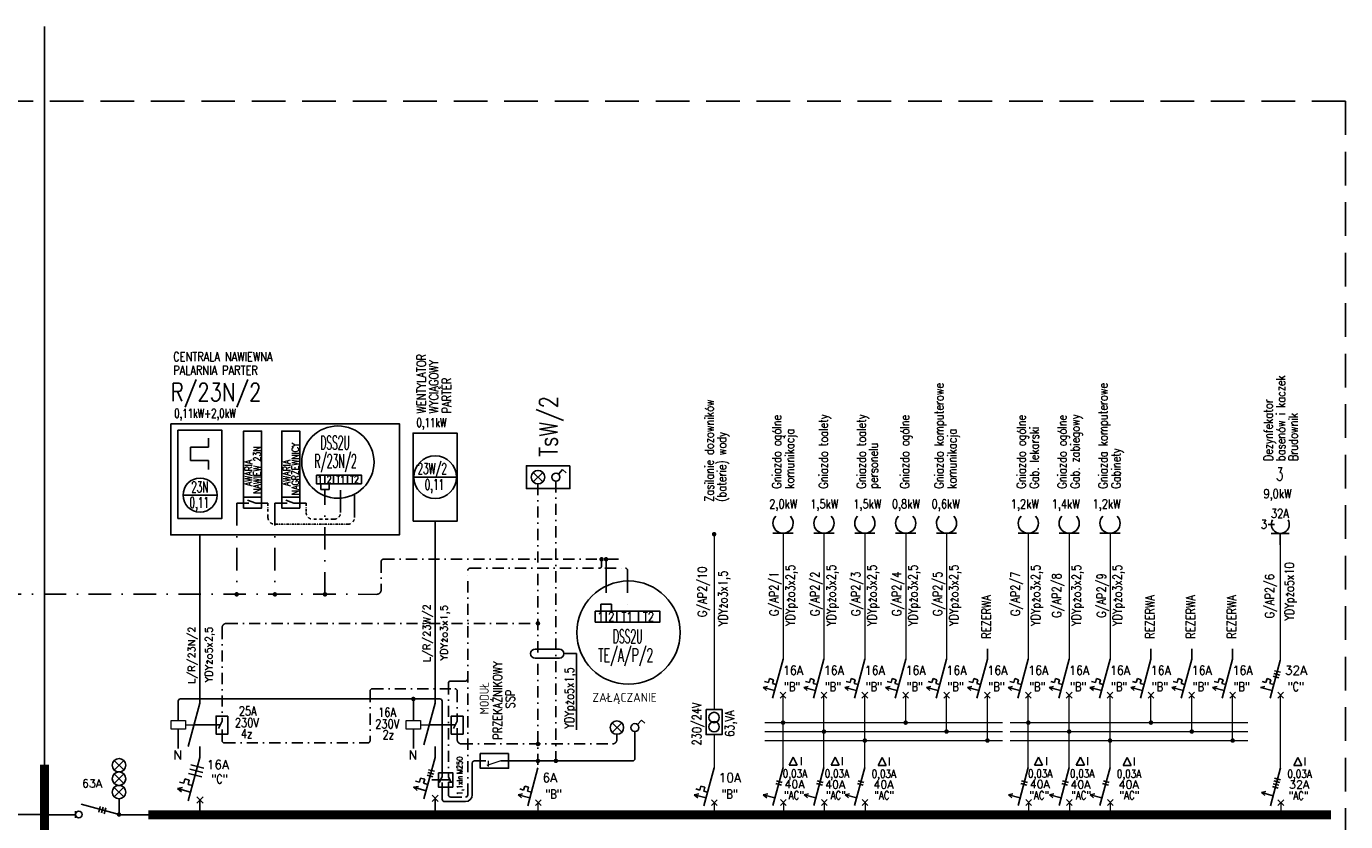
# Model space of a CAD drawing. Header units: inches. Extents: x -145354 to -97635, y 38777 to 78670.
# Tile 221 of 231: x -117766 to -114826, y 59825 to 61597. Entities that reach past the tile are written whole.
import ezdxf
from ezdxf.enums import TextEntityAlignment as Align

# ---------------------------------------------------------------- set-up
doc = ezdxf.new("R2010")
doc.units = ezdxf.units.IN
doc.header["$MEASUREMENT"] = 0
for name, pattern in [('DASHDOT2', [12.7, 6.35, -3.175, 0, -3.175]), ('DASHDOTX2', [2, 1, -0.5, 0, -0.5]), ('HIDDEN', [0.375, 0.25, -0.125])]:
    doc.linetypes.add(name, pattern=pattern)
doc.layers.add('E-35', color=6, linetype='Continuous', lineweight=25)
for name, color, linetype in [('E35', 6, 'Continuous'), ('E50', 3, 'Continuous'), ('E_OPIS_MOCE', 6, 'Continuous')]:
    doc.layers.add(name, color=color, linetype=linetype)
doc.styles.add('ROMANS', font='romans', dxfattribs={"width": 0.85})

# ---------------------------------------------------------------- blocks, each defined once
blk = doc.blocks.new('G3')
at = {"layer": 'E35'}
for p, q in [((-6.6, 22.8), (-13.4, 22.8)), ((10, 12.8), (-10, 12.8))]:
    blk.add_line(p, q, dxfattribs=at)
blk.add_arc((0, 22.8), 10, 150, 30, dxfattribs=at)
at = {"layer": 'E50'}
blk.add_line((0, 12.8), (0, 0), dxfattribs=at)

msp = doc.modelspace()

# ---------------------------------------------------------------- linework, layer by layer
at = {"layer": 'E-35', "ltscale": 25}
for p, q in [((-117110.12, 60578.27), (-117110.12, 60565.39)), ((-117110.12, 60565.39), (-117090.92, 60565.39)), ((-117090.92, 60578.27), (-117090.92, 60565.39)), ((-116486.12, 60294.06), (-116486.12, 60310.16)), ((-116486.12, 60310.16), (-116462.12, 60310.16)), ((-116462.12, 60294.06), (-116462.12, 60310.16))]:
    msp.add_line(p, q, dxfattribs=at)
at = {"layer": 'E-35', "linetype": 'DASHDOTX2', "ltscale": 0.3}
msp.add_line((-117049.86, 60487.88), (-117212.61, 60487.88), dxfattribs=at)
at = {"layer": 'E-35', "linetype": 'DASHDOTX2', "ltscale": 25}
for p, q in [((-116805.92, 60116.44), (-116805.92, 60049.13)), ((-117329.94, 60005.6), (-117329.94, 60034.04))]:
    msp.add_line(p, q, dxfattribs=at)
at = {"layer": 'E-35'}
for centre, radius in [((-117071.83, 60626.42), 80.55), ((-116424.27, 60246.47), 115.06)]:
    msp.add_circle(centre, radius, dxfattribs=at)
at = {"layer": 'E35', "linetype": 'HIDDEN', "ltscale": 300}
for q in [(-119934.75, 61430.24), (-114826.08, 58508)]:
    msp.add_line((-114826.08, 61430.24), q, dxfattribs=at)
at = {"layer": 'E35', "ltscale": 0.25}
for p, q in [((-117360.39, 60659.59), (-117360.39, 60679.59)), ((-117400.39, 60629.59), (-117400.39, 60659.59)), ((-117400.39, 60659.59), (-117360.39, 60659.59)), ((-117360.39, 60629.59), (-117400.39, 60629.59)), ((-117360.39, 60629.59), (-117360.39, 60609.59)), ((-116902.41, 60592.84), (-116807.49, 60592.84)), ((-117416.93, 60552.81), (-117341, 60552.81))]:
    msp.add_line(p, q, dxfattribs=at)
at = {"layer": 'E35'}
for p, q in [((-116636.69, 60603.27), (-116615.17, 60582.41)), ((-116636.53, 60582.24), (-116615.34, 60603.43)), ((-117270.18, 60535.13), (-117297.32, 60535.13)), ((-117254.75, 60535.13), (-117273, 60541.64)), ((-117227.61, 60535.13), (-117254.75, 60535.13)), ((-117185.04, 60535.13), (-117212.18, 60535.13)), ((-117169.62, 60535.13), (-117187.87, 60541.64)), ((-117142.48, 60535.13), (-117169.62, 60535.13)), ((-116102.19, 60467.78), (-116057.19, 60467.78)), ((-116011.11, 60467.78), (-115966.11, 60467.78)), ((-115920.03, 60467.78), (-115875.03, 60467.78)), ((-115828.95, 60467.78), (-115783.95, 60467.78)), ((-115737.87, 60467.78), (-115692.87, 60467.78)), ((-115555.71, 60467.78), (-115510.71, 60467.78)), ((-115464.63, 60467.78), (-115419.63, 60467.78)), ((-115373.55, 60467.78), (-115328.55, 60467.78)), ((-114985.87, 60155.32), (-114972.91, 60151.85)), ((-114984.21, 60161.52), (-114971.25, 60158.05)), ((-116124.41, 60124.51), (-116114.55, 60126.52)), ((-116124.41, 60124.51), (-116116.88, 60117.83)), ((-116098.33, 60117.52), (-116124.41, 60124.51)), ((-116120.91, 60137.55), (-116112.22, 60135.22)), ((-116112.22, 60135.22), (-116109.89, 60143.91)), ((-116109.89, 60143.91), (-116101.2, 60141.58)), ((-116101.2, 60141.58), (-116103.53, 60132.89)), ((-116103.53, 60132.89), (-116094.83, 60130.56)), ((-116033.33, 60124.51), (-116023.47, 60126.52)), ((-116033.33, 60124.51), (-116025.8, 60117.83)), ((-116007.25, 60117.52), (-116033.33, 60124.51)), ((-116029.83, 60137.55), (-116021.14, 60135.22)), ((-116021.14, 60135.22), (-116018.81, 60143.91)), ((-116018.81, 60143.91), (-116010.12, 60141.58)), ((-116010.12, 60141.58), (-116012.45, 60132.89)), ((-116012.45, 60132.89), (-116003.75, 60130.56)), ((-115942.25, 60124.51), (-115932.39, 60126.52)), ((-115942.25, 60124.51), (-115934.72, 60117.83)), ((-115916.17, 60117.52), (-115942.25, 60124.51)), ((-115938.75, 60137.55), (-115930.06, 60135.22)), ((-115930.06, 60135.22), (-115927.73, 60143.91)), ((-115927.73, 60143.91), (-115919.04, 60141.58)), ((-115919.04, 60141.58), (-115921.37, 60132.89)), ((-115921.37, 60132.89), (-115912.67, 60130.56)), ((-115851.17, 60124.51), (-115841.31, 60126.52)), ((-115851.17, 60124.51), (-115843.64, 60117.83)), ((-115825.09, 60117.52), (-115851.17, 60124.51)), ((-115847.67, 60137.55), (-115838.98, 60135.22)), ((-115838.98, 60135.22), (-115836.65, 60143.91)), ((-115836.65, 60143.91), (-115827.96, 60141.58)), ((-115827.96, 60141.58), (-115830.29, 60132.89)), ((-115830.29, 60132.89), (-115821.59, 60130.56)), ((-115760.09, 60124.51), (-115750.23, 60126.52)), ((-115760.09, 60124.51), (-115752.56, 60117.83)), ((-115734.01, 60117.52), (-115760.09, 60124.51)), ((-115756.59, 60137.55), (-115747.9, 60135.22)), ((-115747.9, 60135.22), (-115745.57, 60143.91)), ((-115745.57, 60143.91), (-115736.88, 60141.58)), ((-115736.88, 60141.58), (-115739.21, 60132.89)), ((-115739.21, 60132.89), (-115730.51, 60130.56)), ((-115669, 60124.51), (-115659.15, 60126.52)), ((-115669, 60124.51), (-115661.48, 60117.83)), ((-115642.92, 60117.52), (-115669, 60124.51)), ((-115665.51, 60137.55), (-115656.82, 60135.22)), ((-115656.82, 60135.22), (-115654.49, 60143.91)), ((-115654.49, 60143.91), (-115645.79, 60141.58)), ((-115645.79, 60141.58), (-115648.12, 60132.89)), ((-115648.12, 60132.89), (-115639.43, 60130.56)), ((-115577.92, 60124.51), (-115568.07, 60126.52)), ((-115577.92, 60124.51), (-115570.4, 60117.83)), ((-115551.84, 60117.52), (-115577.92, 60124.51)), ((-115574.43, 60137.55), (-115565.74, 60135.22)), ((-115565.74, 60135.22), (-115563.41, 60143.91)), ((-115563.41, 60143.91), (-115554.71, 60141.58)), ((-115554.71, 60141.58), (-115557.04, 60132.89)), ((-115557.04, 60132.89), (-115548.35, 60130.56)), ((-115486.84, 60124.51), (-115476.99, 60126.52)), ((-115486.84, 60124.51), (-115479.31, 60117.83)), ((-115460.76, 60117.52), (-115486.84, 60124.51)), ((-115483.35, 60137.55), (-115474.66, 60135.22)), ((-115474.66, 60135.22), (-115472.33, 60143.91)), ((-115472.33, 60143.91), (-115463.63, 60141.58)), ((-115463.63, 60141.58), (-115465.96, 60132.89)), ((-115465.96, 60132.89), (-115457.27, 60130.56)), ((-115395.76, 60124.51), (-115385.9, 60126.52)), ((-115395.76, 60124.51), (-115388.23, 60117.83)), ((-115369.68, 60117.52), (-115395.76, 60124.51)), ((-115392.27, 60137.55), (-115383.58, 60135.22)), ((-115383.58, 60135.22), (-115381.25, 60143.91)), ((-115381.25, 60143.91), (-115372.55, 60141.58)), ((-115372.55, 60141.58), (-115374.88, 60132.89)), ((-115374.88, 60132.89), (-115366.19, 60130.56)), ((-115304.68, 60124.51), (-115294.82, 60126.52)), ((-115304.68, 60124.51), (-115297.15, 60117.83)), ((-115278.6, 60117.52), (-115304.68, 60124.51)), ((-115301.19, 60137.55), (-115292.49, 60135.22)), ((-115292.49, 60135.22), (-115290.17, 60143.91)), ((-115290.17, 60143.91), (-115281.47, 60141.58)), ((-115281.47, 60141.58), (-115283.8, 60132.89)), ((-115283.8, 60132.89), (-115275.11, 60130.56)), ((-115213.6, 60124.51), (-115203.74, 60126.52)), ((-115213.6, 60124.51), (-115206.07, 60117.83)), ((-115187.52, 60117.52), (-115213.6, 60124.51)), ((-115210.11, 60137.55), (-115201.41, 60135.22)), ((-115201.41, 60135.22), (-115199.08, 60143.91)), ((-115199.08, 60143.91), (-115190.39, 60141.58)), ((-115190.39, 60141.58), (-115192.72, 60132.89)), ((-115192.72, 60132.89), (-115184.03, 60130.56)), ((-115122.52, 60124.51), (-115112.66, 60126.52)), ((-115122.52, 60124.51), (-115114.99, 60117.83)), ((-115096.44, 60117.52), (-115122.52, 60124.51)), ((-115119.03, 60137.55), (-115110.33, 60135.22)), ((-115110.33, 60135.22), (-115108, 60143.91)), ((-115108, 60143.91), (-115099.31, 60141.58)), ((-115099.31, 60141.58), (-115101.64, 60132.89)), ((-115101.64, 60132.89), (-115092.95, 60130.56)), ((-115015.78, 60124.49), (-115005.92, 60126.51)), ((-114989.7, 60117.5), (-115015.78, 60124.49)), ((-115012.28, 60137.53), (-115003.59, 60135.2)), ((-115003.59, 60135.2), (-115001.26, 60143.89)), ((-115001.26, 60143.89), (-114992.57, 60141.56)), ((-114992.57, 60141.56), (-114994.9, 60132.87)), ((-114994.9, 60132.87), (-114986.2, 60130.54)), ((-114987.53, 60149.13), (-114974.57, 60145.65)), ((-116086.06, 60113.44), (-116073.33, 60100.72)), ((-116086.06, 60100.72), (-116073.33, 60113.44)), ((-115994.98, 60113.44), (-115982.25, 60100.72)), ((-115994.98, 60100.72), (-115982.25, 60113.44)), ((-115903.9, 60113.44), (-115891.17, 60100.72)), ((-115903.9, 60100.72), (-115891.17, 60113.44)), ((-115812.82, 60113.44), (-115800.09, 60100.72)), ((-115812.82, 60100.72), (-115800.09, 60113.44)), ((-115721.73, 60113.44), (-115709.01, 60100.72)), ((-115721.73, 60100.72), (-115709.01, 60113.44)), ((-115630.65, 60113.44), (-115617.93, 60100.72)), ((-115630.65, 60100.72), (-115617.93, 60113.44)), ((-115539.57, 60113.44), (-115526.85, 60100.72)), ((-115539.57, 60100.72), (-115526.85, 60113.44)), ((-115448.49, 60113.44), (-115435.76, 60100.72)), ((-115448.49, 60100.72), (-115435.76, 60113.44)), ((-115357.41, 60113.44), (-115344.68, 60100.72)), ((-115357.41, 60100.72), (-115344.68, 60113.44)), ((-115266.33, 60113.44), (-115253.6, 60100.72)), ((-115266.33, 60100.72), (-115253.6, 60113.44)), ((-115175.25, 60113.44), (-115162.52, 60100.72)), ((-115175.25, 60100.72), (-115162.52, 60113.44)), ((-115084.17, 60113.44), (-115071.44, 60100.72)), ((-115084.17, 60100.72), (-115071.44, 60113.44)), ((-114977.43, 60113.42), (-114964.7, 60100.7)), ((-114977.43, 60100.7), (-114964.7, 60113.42)), ((-117392.17, 60041.02), (-117333.88, 60041.02)), ((-116868.15, 60041.02), (-116809.87, 60041.02)), ((-116460.72, 60045.3), (-116439.2, 60024.44)), ((-116460.56, 60024.27), (-116439.37, 60045.46)), ((-117570.32, 59961.32), (-117548.8, 59940.46)), ((-117570.16, 59940.29), (-117548.96, 59961.48)), ((-117370.17, 59944.34), (-117399.15, 59952.11)), ((-116057.21, 59968.86), (-116066.21, 59950.86)), ((-116066.21, 59950.86), (-116048.21, 59950.86)), ((-116048.21, 59950.86), (-116057.21, 59968.86)), ((-115963.68, 59968.86), (-115972.68, 59950.86)), ((-115972.68, 59950.86), (-115954.68, 59950.86)), ((-115954.68, 59950.86), (-115963.68, 59968.86)), ((-115859.09, 59968.46), (-115868.09, 59950.46)), ((-115868.09, 59950.46), (-115850.09, 59950.46)), ((-115850.09, 59950.46), (-115859.09, 59968.46)), ((-115510.72, 59968.86), (-115519.72, 59950.86)), ((-115519.72, 59950.86), (-115501.72, 59950.86)), ((-115501.72, 59950.86), (-115510.72, 59968.86)), ((-115417.2, 59968.86), (-115426.2, 59950.86)), ((-115426.2, 59950.86), (-115408.2, 59950.86)), ((-115408.2, 59950.86), (-115417.2, 59968.86)), ((-115312.61, 59968.46), (-115321.61, 59950.46)), ((-115321.61, 59950.46), (-115303.61, 59950.46)), ((-115303.61, 59950.46), (-115312.61, 59968.46)), ((-114932.62, 59968.16), (-114941.62, 59950.16)), ((-114941.62, 59950.16), (-114923.62, 59950.16)), ((-114923.62, 59950.16), (-114932.62, 59968.16)), ((-117570.32, 59931.45), (-117548.8, 59910.59)), ((-117570.16, 59910.42), (-117548.96, 59931.62)), ((-117415.37, 59910.87), (-117412.78, 59920.53)), ((-117412.78, 59920.53), (-117403.12, 59917.94)), ((-117412.78, 59920.53), (-117403.12, 59917.94)), ((-117403.12, 59917.94), (-117405.71, 59908.28)), ((-117375.34, 59925.02), (-117404.32, 59932.79)), ((-117372.76, 59934.68), (-117401.73, 59942.45)), ((-116899.18, 59915.66), (-116889.91, 59913.18)), ((-116889.91, 59913.18), (-116887.42, 59922.45)), ((-116887.42, 59922.45), (-116878.15, 59919.97)), ((-116887.42, 59922.45), (-116878.15, 59919.97)), ((-116878.15, 59919.97), (-116880.64, 59910.69)), ((-116872.86, 59928.56), (-116859.89, 59925.09)), ((-116871.2, 59934.76), (-116858.23, 59931.28)), ((-116869.54, 59940.95), (-116856.57, 59937.48)), ((-116862.55, 59918.68), (-116822.22, 59918.68)), ((-116094.51, 59916.21), (-116081.54, 59912.74)), ((-116003.42, 59916.21), (-115990.46, 59912.74)), ((-115912.34, 59916.21), (-115899.38, 59912.74)), ((-115548.02, 59916.21), (-115535.06, 59912.74)), ((-115456.94, 59916.21), (-115443.98, 59912.74)), ((-115365.86, 59916.21), (-115352.9, 59912.74)), ((-114985.87, 59915.9), (-114972.91, 59912.43)), ((-114984.21, 59922.1), (-114971.25, 59918.63)), ((-117570.32, 59901.58), (-117548.8, 59880.72)), ((-117570.16, 59880.55), (-117548.96, 59901.75)), ((-117428.91, 59898.97), (-117417.96, 59901.21)), ((-117428.91, 59898.97), (-117420.55, 59891.55)), ((-117399.94, 59891.21), (-117428.91, 59898.97)), ((-117425.03, 59913.46), (-117415.37, 59910.87)), ((-117405.71, 59908.28), (-117396.05, 59905.7)), ((-116902.91, 59901.75), (-116892.39, 59903.9)), ((-116875.09, 59894.3), (-116902.91, 59901.75)), ((-116902.91, 59901.75), (-116894.88, 59894.63)), ((-116880.64, 59910.69), (-116871.36, 59908.21)), ((-116670.01, 59885.07), (-116660.15, 59887.09)), ((-116666.52, 59898.11), (-116657.82, 59895.78)), ((-116657.82, 59895.78), (-116655.49, 59904.47)), ((-116655.49, 59904.47), (-116646.8, 59902.14)), ((-116646.8, 59902.14), (-116649.13, 59893.45)), ((-116649.13, 59893.45), (-116640.44, 59891.12)), ((-116277.48, 59885.07), (-116267.62, 59887.09)), ((-116273.98, 59898.11), (-116265.29, 59895.78)), ((-116265.29, 59895.78), (-116262.96, 59904.47)), ((-116262.96, 59904.47), (-116254.27, 59902.14)), ((-116254.27, 59902.14), (-116256.6, 59893.45)), ((-116256.6, 59893.45), (-116247.9, 59891.12)), ((-116123.77, 59885.37), (-116113.92, 59887.39)), ((-116123.77, 59885.37), (-116116.24, 59878.7)), ((-116097.69, 59878.39), (-116123.77, 59885.37)), ((-116096.17, 59910.01), (-116083.2, 59906.54)), ((-116032.69, 59885.37), (-116022.83, 59887.39)), ((-116032.69, 59885.37), (-116025.16, 59878.7)), ((-116006.61, 59878.39), (-116032.69, 59885.37)), ((-116005.09, 59910.01), (-115992.12, 59906.54)), ((-115941.61, 59885.37), (-115931.75, 59887.39)), ((-115915.53, 59878.39), (-115941.61, 59885.37)), ((-115941.61, 59885.37), (-115934.08, 59878.7)), ((-115914, 59910.01), (-115901.04, 59906.54)), ((-115577.29, 59885.37), (-115567.43, 59887.39)), ((-115577.29, 59885.37), (-115569.76, 59878.7)), ((-115551.21, 59878.39), (-115577.29, 59885.37)), ((-115549.68, 59910.01), (-115536.72, 59906.54)), ((-115486.21, 59885.37), (-115476.35, 59887.39)), ((-115486.21, 59885.37), (-115478.68, 59878.7)), ((-115460.13, 59878.39), (-115486.21, 59885.37)), ((-115458.6, 59910.01), (-115445.64, 59906.54)), ((-115395.13, 59885.37), (-115385.27, 59887.39)), ((-115369.05, 59878.39), (-115395.13, 59885.37)), ((-115395.13, 59885.37), (-115387.6, 59878.7)), ((-115367.52, 59910.01), (-115354.56, 59906.54)), ((-115013.78, 59890.15), (-115003.92, 59892.16)), ((-115013.78, 59890.15), (-115006.25, 59883.47)), ((-114987.7, 59883.16), (-115013.78, 59890.15)), ((-114989.2, 59903.51), (-114976.23, 59900.04)), ((-114987.53, 59909.71), (-114974.57, 59906.23)), ((-117601.31, 59859.33), (-117604.78, 59846.37)), ((-117595.11, 59857.67), (-117598.58, 59844.71)), ((-117588.91, 59856.01), (-117592.39, 59843.05)), ((-117559.56, 59841.2), (-117559.56, 59876.17)), ((-117386.3, 59866.41), (-117372.16, 59880.55)), ((-117386.3, 59880.55), (-117372.16, 59866.41)), ((-116862, 59884.07), (-116848.42, 59870.49)), ((-116862, 59870.49), (-116848.42, 59884.07)), ((-116862, 59884.07), (-116848.42, 59870.49)), ((-116862, 59870.49), (-116848.42, 59884.07)), ((-116670.01, 59885.07), (-116662.48, 59878.39)), ((-116643.93, 59878.08), (-116670.01, 59885.07)), ((-116631.66, 59874.01), (-116618.93, 59861.28)), ((-116631.66, 59861.28), (-116618.93, 59874.01)), ((-116277.48, 59885.07), (-116269.95, 59878.39)), ((-116251.4, 59878.08), (-116277.48, 59885.07)), ((-116239.13, 59874.01), (-116226.4, 59861.28)), ((-116239.13, 59861.28), (-116226.4, 59874.01)), ((-116085.42, 59874.31), (-116072.69, 59861.58)), ((-116085.42, 59861.58), (-116072.69, 59874.31)), ((-115994.34, 59874.31), (-115981.61, 59861.58)), ((-115994.34, 59861.58), (-115981.61, 59874.31)), ((-115903.26, 59874.31), (-115890.53, 59861.58)), ((-115903.26, 59861.58), (-115890.53, 59874.31)), ((-115538.94, 59874.31), (-115526.21, 59861.58)), ((-115538.94, 59861.58), (-115526.21, 59874.31)), ((-115447.86, 59874.31), (-115435.13, 59861.58)), ((-115447.86, 59861.58), (-115435.13, 59874.31)), ((-115356.78, 59874.31), (-115344.05, 59861.58)), ((-115356.78, 59861.58), (-115344.05, 59874.31)), ((-114976.79, 59874.01), (-114964.06, 59861.28)), ((-114976.79, 59861.28), (-114964.06, 59874.01)), ((-117656.62, 59833.71), (-117656.62, 59848.69))]:
    msp.add_line(p, q, dxfattribs=at)
at = {"layer": 'E35', "linetype": 'Continuous', "ltscale": 100}
for p, q in [((-116580.06, 60599.65), (-116571.4, 60609.69)), ((-116563.4, 60602.79), (-116571.4, 60609.69)), ((-116632.25, 60209.62), (-116578.1, 60209.62)), ((-116632.25, 60189.62), (-116578.1, 60189.62)), ((-116539.84, 60199.62), (-116568.1, 60199.62)), ((-116539.84, 60029.62), (-116539.84, 60199.62)), ((-116820.38, 60138.64), (-116787.35, 60138.64)), ((-117427.54, 60050.75), (-117427.54, 60093.64)), ((-117422.54, 60098.64), (-116844.41, 60098.64)), ((-116903.52, 60050.75), (-116903.52, 60098.64)), ((-116404.09, 60041.68), (-116395.43, 60051.72)), ((-116387.43, 60044.82), (-116395.43, 60051.72)), ((-117427.54, 60031.29), (-117427.54, 59988.41)), ((-116903.52, 60031.29), (-116903.52, 59988.41)), ((-116834.41, 59870.09), (-116787.35, 59870.09))]:
    msp.add_line(p, q, dxfattribs=at)
at = {"layer": 'E35', "color": 3}
for p, q in [((-116079.69, 60187.07), (-116102.99, 60100.13)), ((-115988.61, 60187.07), (-116011.91, 60100.13)), ((-115897.53, 60187.07), (-115920.83, 60100.13)), ((-115806.45, 60187.07), (-115829.75, 60100.13)), ((-115715.37, 60187.07), (-115738.66, 60100.13)), ((-115624.29, 60187.07), (-115647.58, 60100.13)), ((-115533.21, 60187.07), (-115556.5, 60100.13)), ((-115442.13, 60187.07), (-115465.42, 60100.13)), ((-115351.05, 60187.07), (-115374.34, 60100.13)), ((-115259.97, 60187.07), (-115283.26, 60100.13)), ((-115168.89, 60187.07), (-115192.18, 60100.13)), ((-115077.81, 60187.07), (-115101.1, 60100.13)), ((-114971.7, 60184.68), (-114994.36, 60100.11)), ((-117379.23, 60089.32), (-117405.11, 59992.73)), ((-116855.21, 60089.32), (-116880.06, 59996.59)), ((-117379.23, 59968.48), (-117405.11, 59871.89)), ((-116855.21, 59968.48), (-116880.06, 59875.75)), ((-116625.93, 59945.26), (-116648.59, 59860.7)), ((-116233.4, 59945.26), (-116256.06, 59860.7)), ((-116079.69, 59945.56), (-116102.35, 59861)), ((-115988.61, 59945.56), (-116011.27, 59861)), ((-115897.53, 59945.56), (-115920.19, 59861)), ((-115533.21, 59945.56), (-115555.87, 59861)), ((-115442.13, 59945.56), (-115464.79, 59861)), ((-115351.05, 59945.56), (-115373.71, 59861)), ((-114971.06, 59945.26), (-114993.72, 59860.7)), ((-117559.56, 59841.2), (-117644.12, 59863.86))]:
    msp.add_line(p, q, dxfattribs=at)
at = {"layer": 'E35', "ltscale": 60}
for p, q in [((-116839.41, 60093.64), (-116839.41, 59925.17)), ((-117329.94, 60048.91), (-117337.94, 60032.91)), ((-116805.92, 60048.91), (-116813.92, 60032.91)), ((-116409.96, 60025.88), (-116409.96, 59965.6)), ((-116772.35, 59885.09), (-116772.35, 59955.6)), ((-116708.95, 59960.6), (-116414.96, 59960.6)), ((-116839.41, 59924.99), (-116845.81, 59912.19)), ((-116825.38, 59924.99), (-116818.98, 59912.19)), ((-116839.41, 59875.09), (-116839.41, 59912.37)), ((-116825.38, 59913.09), (-116816.8, 59913.09)), ((-116825.38, 59885.09), (-116825.38, 59912.91))]:
    msp.add_line(p, q, dxfattribs=at)
at = {"layer": 'E35', "linetype": 'Continuous', "lineweight": 0}
for p, q in [((-117411.54, 60041.02), (-117392.17, 60041.02)), ((-116887.53, 60041.02), (-116868.15, 60041.02)), ((-116120.11, 60045.94), (-115590.73, 60045.94)), ((-115573.63, 60045.94), (-115044.25, 60045.94)), ((-116120.11, 60025.94), (-115590.73, 60025.94)), ((-116120.11, 60005.94), (-115590.73, 60005.94)), ((-115573.63, 60025.94), (-115044.25, 60025.94)), ((-115573.63, 60005.94), (-115044.25, 60005.94)), ((-116708.95, 59960.6), (-116739.71, 59950.46)), ((-116736.8, 59960.6), (-116736.8, 59948.43)), ((-116079.06, 59867.95), (-116079.06, 59840.64)), ((-115987.98, 59867.95), (-115987.98, 59840.64)), ((-115896.9, 59867.95), (-115896.9, 59840.64)), ((-115532.57, 59867.95), (-115532.57, 59840.64)), ((-115441.49, 59867.95), (-115441.49, 59840.64)), ((-115350.41, 59867.95), (-115350.41, 59840.64)), ((-114970.43, 59867.64), (-114970.43, 59840.34))]:
    msp.add_line(p, q, dxfattribs=at)
at = {"layer": 'E35'}
for points in [[(-117444.09, 60711.72), (-116934.66, 60711.72), (-116934.66, 60464), (-117444.09, 60464)], [(-117281.83, 60523.95), (-117281.83, 60695.41), (-117241.98, 60695.41), (-117241.98, 60523.95)], [(-117196.7, 60523.95), (-117196.7, 60695.41), (-117156.85, 60695.41), (-117156.85, 60523.95)], [(-117119.72, 60597.47), (-117100.52, 60597.47), (-117100.52, 60578.27), (-117119.72, 60578.27)], [(-117100.52, 60597.47), (-117081.32, 60597.47), (-117081.32, 60578.27), (-117100.52, 60578.27)], [(-117081.32, 60597.47), (-117050.35, 60597.47), (-117050.35, 60578.27), (-117081.32, 60578.27)], [(-117050.35, 60597.47), (-117019.37, 60597.47), (-117019.37, 60578.27), (-117050.35, 60578.27)], [(-117241.98, 60548.23), (-117281.83, 60548.23), (-117281.83, 60523.95), (-117241.98, 60523.95)], [(-117156.85, 60548.23), (-117196.7, 60548.23), (-117196.7, 60523.95), (-117156.85, 60523.95)], [(-116498.11, 60270.06), (-116474.11, 60270.06), (-116474.11, 60294.06), (-116498.11, 60294.06)], [(-116474.11, 60270.06), (-116450.11, 60270.06), (-116450.11, 60294.06), (-116474.11, 60294.06)], [(-116450.11, 60270.06), (-116402.11, 60270.06), (-116402.11, 60294.06), (-116450.11, 60294.06)], [(-116402.11, 60270.06), (-116354.11, 60270.06), (-116354.11, 60294.06), (-116402.11, 60294.06)]]:
    msp.add_lwpolyline(points, close=True, dxfattribs=at)
at = {"layer": 'E35', "ltscale": 0.25}
for points in [[(-117428.27, 60501.09), (-117428.27, 60697.25), (-117330.19, 60697.25), (-117330.19, 60501.09)], [(-116904.25, 60494.75), (-116904.25, 60690.91), (-116806.17, 60690.91), (-116806.17, 60494.75)]]:
    msp.add_lwpolyline(points, close=True, dxfattribs=at)
at = {"layer": 'E35', "linetype": 'Continuous', "ltscale": 100}
msp.add_lwpolyline([(-116554.81, 60618.12), (-116554.81, 60567.56), (-116651.68, 60567.56), (-116651.68, 60618.12)], close=True, dxfattribs=at)
at = {"layer": 'E35', "const_width": 5}
for points in [[(-117299.82, 60331.73, 1), (-117294.82, 60331.73, 1)], [(-117214.68, 60331.73, 1), (-117209.68, 60331.73, 1)], [(-117103.02, 60331.73, 1), (-117098.02, 60331.73, 1)]]:
    msp.add_lwpolyline(points, format="xyb", close=True, dxfattribs=at)
at = {"layer": 'E35', "linetype": 'Continuous', "ltscale": 100, "const_width": 5}
for points in [[(-116628.43, 60266.96, 1), (-116623.43, 60266.96, 1)], [(-116906.02, 60098.64, 1), (-116901.02, 60098.64, 1)], [(-116628.43, 59998.33, 1), (-116623.43, 59998.33, 1)], [(-116628.43, 59960.6, 1), (-116623.43, 59960.6, 1)], [(-116588.43, 59960.6, 1), (-116583.43, 59960.6, 1)]]:
    msp.add_lwpolyline(points, format="xyb", close=True, dxfattribs=at)
at = {"layer": 'E35', "ltscale": 0.5}
msp.add_lwpolyline([(-116251.35, 60075.03), (-116215.45, 60075.03), (-116215.45, 60019.09), (-116251.35, 60019.09)], close=True, dxfattribs=at)
at = {"layer": 'E35', "linetype": 'Continuous', "lineweight": 0}
for points in [[(-117411.54, 60031.29), (-117443.54, 60031.29), (-117443.54, 60050.75), (-117411.54, 60050.75)], [(-116887.53, 60031.29), (-116919.52, 60031.29), (-116919.52, 60050.75), (-116887.53, 60050.75)]]:
    msp.add_lwpolyline(points, close=True, dxfattribs=at)
at = {"layer": 'E35', "ltscale": 60}
for points in [[(-117316.74, 60060.38), (-117343.09, 60060.38), (-117343.09, 60020.38), (-117316.74, 60020.38)], [(-116792.72, 60060.38), (-116819.07, 60060.38), (-116819.07, 60020.38), (-116792.72, 60020.38)], [(-116691.26, 59976.82), (-116754.52, 59976.82), (-116754.52, 59944.39), (-116691.26, 59944.39)], [(-116847.8, 59934.17), (-116815.72, 59934.17), (-116815.72, 59902.17), (-116847.8, 59902.17)]]:
    msp.add_lwpolyline(points, close=True, dxfattribs=at)
at = {"layer": 'E35', "ltscale": 0.25}
for centre, radius in [((-116854.95, 60592.84), 47.46), ((-117378.97, 60552.81), 37.97)]:
    msp.add_circle(centre, radius, dxfattribs=at)
at = {"layer": 'E35'}
for centre, radius in [((-116625.93, 60592.84), 14.98), ((-116585.93, 60592.84), 8.99), ((-116449.96, 60034.87), 14.98), ((-116409.96, 60034.87), 8.99), ((-117559.56, 59950.89), 14.98), ((-117559.56, 59921.02), 14.98), ((-117559.56, 59891.15), 14.98), ((-117649.13, 59841.2), 7.49)]:
    msp.add_circle(centre, radius, dxfattribs=at)
at = {"layer": 'E35', "ltscale": 0.5}
for centre in [(-116233.4, 60057.37), (-116233.4, 60036.75)]:
    msp.add_circle(centre, 11.61, dxfattribs=at)
at = {"layer": 'E35'}
for centre in [(-116079.69, 60490.28), (-115988.61, 60490.28), (-115897.53, 60490.28), (-115806.45, 60490.28), (-115715.37, 60490.28), (-115533.21, 60490.28), (-115442.13, 60490.28), (-115351.05, 60490.28)]:
    msp.add_arc(centre, 22.5, 136.04622, 43.95378, dxfattribs=at)
at = {"layer": 'E35', "linetype": 'Continuous', "ltscale": 100}
for centre, radius, start, end in [((-116632.25, 60199.62), 10, 90, 270), ((-116578.1, 60199.62), 10, 270, 90), ((-116995.14, 60116.44), 5, 90, 180), ((-116787.35, 60143.64), 5, 270, 0), ((-117422.54, 60093.64), 5, 90, 180), ((-117324.94, 60005.6), 5, 180, 270), ((-116834.41, 59875.09), 5, 180, 270), ((-116820.38, 59885.09), 5, 180, 270)]:
    msp.add_arc(centre, radius, start, end, dxfattribs=at)
at = {"layer": 'E35', "linetype": 'Continuous', "ltscale": 60}
for centre, start, end in [((-116820.38, 60133.64), 90, 180), ((-116844.41, 60093.64), 0, 90)]:
    msp.add_arc(centre, 5, start, end, dxfattribs=at)
at = {"layer": 'E35', "linetype": 'Continuous', "ltscale": 25}
msp.add_arc((-116810.92, 60116.44), 5, 0, 90, dxfattribs=at)
at = {"layer": 'E35', "ltscale": 60}
msp.add_arc((-116414.96, 59965.6), 5, 270, 0, dxfattribs=at)
at = {"layer": 'E35', "linetype": 'Continuous', "ltscale": 50}
for radius in [5, 15]:
    msp.add_arc((-116787.35, 59885.09), radius, 270, 0, dxfattribs=at)
at = {"layer": 'E50'}
for p, q in [((-117725.69, 61597.2), (-117725.69, 58436.67)), ((-116855.21, 60089.32), (-116855.21, 60494.75)), ((-117379.23, 60089.32), (-117379.23, 60464)), ((-117379.23, 59968.48), (-117379.23, 59992.73)), ((-116855.21, 59968.48), (-116855.21, 59992.73)), ((-117379.23, 59873.48), (-117379.23, 59851.12)), ((-116855.21, 59851.12), (-116855.21, 59877.28)), ((-116855.21, 59877.28), (-116855.21, 59851.12)), ((-118182.01, 59841.2), (-117725.69, 59841.2)), ((-117656.62, 59840.64), (-117725.69, 59840.64)), ((-116689.78, 59840.64), (-117557.47, 59840.64))]:
    msp.add_line(p, q, dxfattribs=at)
at = {"layer": 'E50', "color": 6, "linetype": 'DASHDOTX2', "ltscale": 50}
for p, q in [((-117100.52, 60331.18), (-117100.52, 60565.39)), ((-117065.83, 60514.06), (-117065.83, 60578.27)), ((-117034.86, 60502.88), (-117034.86, 60578.27)), ((-117297.32, 60535.13), (-117297.32, 60331.18)), ((-117212.18, 60535.13), (-117212.18, 60331.18)), ((-116426.11, 60384.93), (-116426.11, 60294.06)), ((-117827.4, 60332.28), (-116985.31, 60331.74))]:
    msp.add_line(p, q, dxfattribs=at)
at = {"layer": 'E50', "color": 6, "linetype": 'DASHDOTX2', "ltscale": 25}
for p, q in [((-116625.93, 60577.85), (-116625.93, 59945.26)), ((-116585.93, 60583.85), (-116585.93, 59960.6)), ((-116975.3, 60404.93), (-116975.3, 60341.74)), ((-116970.3, 60409.93), (-116446.09, 60409.93)), ((-116777.35, 60389.93), (-116431.11, 60389.93)), ((-116782.35, 59885.09), (-116782.35, 60384.93)), ((-117329.94, 60256.96), (-117329.94, 60049.13)), ((-117319.94, 60266.96), (-116625.93, 60266.96)), ((-116995.14, 60121.44), (-116810.92, 60121.44)), ((-116825.38, 60133.64), (-116825.38, 59924.99)), ((-117000.14, 60116.44), (-117000.14, 60005.6)), ((-116805.92, 60008.33), (-116805.92, 60034.04)), ((-116449.96, 60019.88), (-116449.96, 60008.33)), ((-117324.94, 60000.6), (-117005.14, 60000.6)), ((-116795.92, 59998.33), (-116459.96, 59998.33)), ((-116767.35, 59960.6), (-116736.8, 59960.6)), ((-116820.38, 59880.09), (-116787.35, 59880.09))]:
    msp.add_line(p, q, dxfattribs=at)
at = {"layer": 'E50', "color": 6, "linetype": 'DASHDOT2'}
for p, q in [((-117227.61, 60535.13), (-117227.61, 60502.88)), ((-117142.48, 60535.13), (-117142.48, 60514.06)), ((-117080.83, 60499.06), (-117127.48, 60499.06))]:
    msp.add_line(p, q, dxfattribs=at)
at = {"layer": 'E50', "linetype": 'Continuous', "lineweight": 0}
for p, q in [((-116233.4, 60465.7), (-116233.4, 60075.03)), ((-116079.69, 60467.78), (-116079.69, 60187.07)), ((-115988.61, 60467.78), (-115988.61, 60187.07)), ((-115897.53, 60467.78), (-115897.53, 60187.07)), ((-115806.45, 60467.78), (-115806.45, 60187.07)), ((-115715.37, 60467.78), (-115715.37, 60187.07)), ((-115533.21, 60467.78), (-115533.21, 60187.07)), ((-115442.13, 60467.78), (-115442.13, 60187.07)), ((-115351.05, 60467.78), (-115351.05, 60187.07)), ((-114971.7, 60441.9), (-114971.7, 60184.68)), ((-116079.69, 60045.94), (-116079.69, 60107.08)), ((-115988.61, 60045.94), (-115988.61, 60107.08)), ((-115897.53, 60005.94), (-115897.53, 60107.08)), ((-115806.45, 60045.94), (-115806.45, 60107.08)), ((-115715.37, 60025.94), (-115715.37, 60107.08)), ((-115624.29, 60005.94), (-115624.29, 60107.08)), ((-115533.21, 60045.94), (-115533.21, 60107.08)), ((-115442.13, 60025.94), (-115442.13, 60107.08)), ((-115351.05, 60005.94), (-115351.05, 60107.08)), ((-115259.97, 60045.94), (-115259.97, 60107.08)), ((-115168.89, 60025.94), (-115168.89, 60107.08)), ((-115077.81, 60005.94), (-115077.81, 60107.08)), ((-114971.06, 59945.26), (-114971.06, 60107.06)), ((-116079.69, 59945.56), (-116079.69, 60046.23)), ((-115988.61, 59945.56), (-115988.61, 60045.94)), ((-115533.21, 59945.56), (-115533.21, 60046.23)), ((-115442.13, 59945.56), (-115442.13, 60045.94)), ((-116233.4, 60019.09), (-116233.4, 59945.26)), ((-115897.53, 59945.56), (-115897.53, 60006.23)), ((-115351.05, 59945.56), (-115351.05, 60006.23)), ((-116625.3, 59840.64), (-116625.3, 59867.64)), ((-116232.76, 59840.64), (-116232.76, 59867.64))]:
    msp.add_line(p, q, dxfattribs=at)
at = {"layer": 'E50', "color": 6, "linetype": 'DASHDOTX2', "ltscale": 75}
for p, q in [((-116484.12, 60409.93), (-116484.12, 60394.93)), ((-116474.12, 60409.93), (-116474.12, 60310.16))]:
    msp.add_line(p, q, dxfattribs=at)
at = {"layer": 'E50', "color": 6}
for p, q in [((-115624.29, 60187.07), (-115624.29, 60210.26)), ((-115259.97, 60187.07), (-115259.97, 60210.26)), ((-115168.89, 60187.07), (-115168.89, 60210.26)), ((-115077.81, 60187.07), (-115077.81, 60210.26))]:
    msp.add_line(p, q, dxfattribs=at)
at = {"layer": 'E50', "linetype": 'Continuous', "const_width": 5}
for points in [[(-116235.9, 60465.7, 1), (-116230.9, 60465.7, 1)], [(-116486.62, 60409.93, 1), (-116481.62, 60409.93, 1)], [(-116476.62, 60409.93, 1), (-116471.62, 60409.93, 1)], [(-116082.19, 60045.94, 1), (-116077.19, 60045.94, 1)], [(-115808.95, 60045.94, 1), (-115803.95, 60045.94, 1)], [(-115535.71, 60045.94, 1), (-115530.71, 60045.94, 1)], [(-115262.47, 60045.94, 1), (-115257.47, 60045.94, 1)], [(-115991.11, 60025.94, 1), (-115986.11, 60025.94, 1)], [(-115900.03, 60005.94, 1), (-115895.03, 60005.94, 1)], [(-115717.87, 60025.94, 1), (-115712.87, 60025.94, 1)], [(-115626.79, 60005.94, 1), (-115621.79, 60005.94, 1)], [(-115444.63, 60025.94, 1), (-115439.63, 60025.94, 1)], [(-115353.55, 60005.94, 1), (-115348.55, 60005.94, 1)], [(-115171.39, 60025.94, 1), (-115166.39, 60025.94, 1)], [(-115080.31, 60005.94, 1), (-115075.31, 60005.94, 1)]]:
    msp.add_lwpolyline(points, format="xyb", close=True, dxfattribs=at)
at = {"layer": 'E50', "ltscale": 60, "const_width": 20}
for points in [[(-117725.69, 59952.48), (-117725.69, 58676.49)], [(-117493.96, 59840.64), (-114858.57, 59840.64)]]:
    msp.add_lwpolyline(points, dxfattribs=at)
at = {"layer": 'E50', "const_width": 5}
msp.add_lwpolyline([(-117562.06, 59841.2, 1), (-117557.06, 59841.2, 1)], format="xyb", close=True, dxfattribs=at)
at = {"layer": 'E50', "color": 6, "linetype": 'DASHDOT2'}
for centre, start, end in [((-117212.61, 60502.88), 180, 270), ((-117127.48, 60514.06), 180, 270), ((-117080.83, 60514.06), 270, 360), ((-117049.86, 60502.88), 270, 360)]:
    msp.add_arc(centre, 15, start, end, dxfattribs=at)
at = {"layer": 'E50', "color": 6, "linetype": 'DASHDOTX2', "ltscale": 25}
for centre, radius, start, end in [((-116970.3, 60404.93), 5, 90, 180), ((-116777.35, 60384.93), 5, 90, 180), ((-116489.12, 60394.93), 5, 270, 0), ((-116985.3, 60341.74), 10, 269.96688, 360), ((-117319.94, 60256.96), 10, 90, 180), ((-117005.14, 60005.6), 5, 270, 0), ((-116795.92, 60008.33), 10, 180, 270), ((-116459.96, 60008.33), 10, 270, 0), ((-116767.35, 59955.6), 5, 90, 180)]:
    msp.add_arc(centre, radius, start, end, dxfattribs=at)
at = {"layer": 'E50', "color": 6, "linetype": 'DASHDOTX2', "ltscale": 50}
msp.add_arc((-116431.11, 60384.93), 5, 0, 90, dxfattribs=at)

# ---------------------------------------------------------------- block references
at = {"layer": 'E35', "xscale": 2, "yscale": 2, "zscale": 2}
msp.add_blockref('G3', (-114971.7, 60441.9), dxfattribs=at)

# ---------------------------------------------------------------- texts
at = {"layer": 'E35', "color": 2, "style": 'ROMANS', "width": 0.8}
for s, p in [('CENTRALA NAWIEWNA', (-117438.88, 60851.33)), ('PALARNIA PARTER', (-117438.88, 60821.19))]:
    msp.add_text(s, height=20, dxfattribs=at).set_placement(p)
for s, p in [('WENTYLATOR', (-116875.73, 60735.14)), ('WYCIĄGOWY', (-116848.07, 60735.14)), ('PARTER', (-116819.25, 60735.14)), ('Gniazdo komputerowe', (-115722.14, 60567.16)), ('Gniazda komputerowe', (-115356.72, 60567.16)), ('basenów i kaczek', (-114960.61, 60628.72)), ('Zasilanie dozowników', (-116234.3, 60538.16)), ('Dezynfekator', (-114988.45, 60628.72)), ('Brudownik', (-114932.76, 60628.72)), ('Gniazdo ogólne', (-116084.06, 60567.16)), ('Gniazdo toalety', (-115979.82, 60567.16)), ('Gniazdo toalety', (-115895.33, 60567.16)), ('Gniazdo ogólne', (-115798.63, 60567.16)), ('Gniazdo ogólne', (-115538.88, 60567.16)), ('Gniazdo ogólne', (-115447.8, 60567.16)), ('Gab. zabiegowy', (-115418.9, 60567.16)), ('(baterie) wody', (-116206.58, 60538.16)), ('komunikacja', (-116055.16, 60567.16)), ('komunikacja', (-115693.24, 60567.16)), ('Gab. lekarski', (-115509.98, 60567.16)), ('personelu', (-115868.27, 60567.16)), ('Gabinety', (-115327.82, 60567.16))]:
    msp.add_text(s, height=20, rotation=90, dxfattribs=at).set_placement(p)
at = {"layer": 'E35', "color": 3, "style": 'ROMANS', "width": 0.8}
msp.add_text('R/23N/2', height=40, dxfattribs=at).set_placement((-117443.98, 60762.48))
at = {"layer": 'E35', "style": 'ROMANS'}
for s, height, width, p in [('0,11kW+2,0kW', 20, 0.7, (-117436.43, 60725.21)), ('0,11kW', 20, 0.7, (-116896.59, 60704.4)), ('23W/2', 24, 0.6, (-116894.23, 60599.85)), ('1', 16, 0.8, (-117117.28, 60579.98)), ('2', 16, 0.8, (-117096.74, 60579.98)), ('T1', 16, 0.8, (-117075.6, 60579.98)), ('T2', 16, 0.8, (-117044.63, 60579.98)), ('23N', 24, 0.6, (-117398.58, 60559.01)), ('0,11', 24, 0.6, (-116878.31, 60564.31)), ('9,0kW', 20, 0.8, (-115009.2, 60545.96)), ('0,11', 24, 0.6, (-117402.33, 60524.29)), ('2,0kW', 20, 0.8, (-116110.57, 60523.21)), ('1,5kW', 20, 0.8, (-116019.18, 60523.21)), ('1,5kW', 20, 0.8, (-115923.29, 60523.21)), ('0,8kW', 20, 0.8, (-115837.33, 60523.21)), ('0,6kW', 20, 0.8, (-115748.65, 60523.21)), ('1,2kW', 20, 0.8, (-115572.22, 60523.21)), ('1,4kW', 20, 0.8, (-115481.14, 60523.21)), ('1,2kW', 20, 0.8, (-115390.06, 60523.21)), ('1', 20, 0.8, (-116493.38, 60271.92)), ('2', 20, 0.8, (-116469.38, 60271.92)), ('T1', 20, 0.8, (-116439.85, 60271.92)), ('T2', 20, 0.8, (-116391.85, 60271.92)), ('16A', 20, 0.9, (-116079.88, 60152.64)), ('16A', 20, 0.9, (-115988.8, 60152.64)), ('16A', 20, 0.9, (-115897.72, 60152.64)), ('16A', 20, 0.9, (-115806.64, 60152.64)), ('16A', 20, 0.9, (-115715.55, 60152.64)), ('16A', 20, 0.9, (-115624.47, 60152.64)), ('16A', 20, 0.9, (-115533.39, 60152.64)), ('16A', 20, 0.9, (-115442.31, 60152.64)), ('16A', 20, 0.9, (-115351.23, 60152.64)), ('16A', 20, 0.9, (-115260.15, 60152.64)), ('16A', 20, 0.9, (-115169.07, 60152.64)), ('16A', 20, 0.9, (-115077.99, 60152.64)), ('"B"', 20, 0.8, (-116077.83, 60116.05)), ('"B"', 20, 0.8, (-115986.75, 60116.05)), ('"B"', 20, 0.8, (-115895.67, 60116.05)), ('"B"', 20, 0.8, (-115804.59, 60116.05)), ('"B"', 20, 0.8, (-115713.51, 60116.05)), ('"B"', 20, 0.8, (-115622.43, 60116.05)), ('"B"', 20, 0.8, (-115531.35, 60116.05)), ('"B"', 20, 0.8, (-115440.27, 60116.05)), ('"B"', 20, 0.8, (-115349.19, 60116.05)), ('"B"', 20, 0.8, (-115258.11, 60116.05)), ('"B"', 20, 0.8, (-115167.03, 60116.05)), ('"B"', 20, 0.8, (-115075.95, 60116.05)), ('"C"', 20, 0.8, (-114955.26, 60116.03)), ('ZAŁĄCZANIE', 20, 0.9, (-116504.47, 60092.2)), ('25A', 20, 0.8, (-117292.65, 60061.87)), ('16A', 20, 0.8, (-116982.03, 60059.12)), ('230V', 20, 0.8, (-117301.35, 60035.84)), ('230V', 20, 0.8, (-116988.54, 60033.09)), ('4z', 20, 0.8, (-117287.91, 60011.43)), ('2z', 20, 0.8, (-116972.19, 60009.41)), ('"C"', 20, 0.8, (-117353.77, 59910.08)), ('0,03A', 18, 0.8, (-116080.41, 59923.35)), ('0,03A', 18, 0.8, (-115986.88, 59923.35)), ('0,03A', 18, 0.8, (-115882.29, 59922.96)), ('0,03A', 18, 0.8, (-115533.92, 59923.35)), ('0,03A', 18, 0.8, (-115440.4, 59923.35)), ('0,03A', 18, 0.8, (-115335.81, 59922.96)), ('0,03A', 18, 0.8, (-114955.82, 59922.66)), ('"B"', 20, 0.8, (-116609.49, 59876.61)), ('"B"', 20, 0.8, (-116216.96, 59876.61)), ('"AC"', 18, 0.8, (-116077.37, 59874.94)), ('"AC"', 18, 0.8, (-115983.84, 59874.94)), ('"AC"', 18, 0.8, (-115876.34, 59874.94)), ('"AC"', 18, 0.8, (-115530.88, 59874.94)), ('"AC"', 18, 0.8, (-115437.36, 59874.94)), ('"AC"', 18, 0.8, (-115329.85, 59874.94)), ('"AC"', 18, 0.8, (-114952.79, 59874.24))]:
    msp.add_text(s, height=height, dxfattribs=dict(at, width=width)).set_placement(p)
at = {"layer": 'E35', "color": 7, "style": 'ROMANS'}
for s, width, p in [('DSS2U', 0.5, (-117111.24, 60654.75)), ('R/23N/2', 0.5, (-117124.19, 60613.78)), ('DSS2U', 0.5, (-116459.05, 60223.07)), ('TE/A/P/2', 0.6, (-116492.15, 60181.38))]:
    msp.add_text(s, height=30, dxfattribs=dict(at, width=width)).set_placement(p)
at = {"layer": 'E35', "style": 'ROMANS', "width": 0.8}
for s, height, rotation, p in [('NAWIEW 23N', 16, 90, (-117243.86, 60555.92)), ('NAGRZEWNICY', 16, 90, (-117158.72, 60552.6)), ('AWARIA', 16, 90, (-117262.8, 60573.15)), ('AWARIA', 16, 90, (-117177.67, 60573.15)), ('3', 20, 360, (-115015.12, 60477.95)), ('YDYżo3x1,5', 20, 90, (-116203.76, 60261)), ('YDYpżo3x2,5', 20, 90, (-116053.5, 60261.28)), ('YDYpżo3x2,5', 20, 90, (-115962.42, 60261.28)), ('YDYpżo3x2,5', 20, 90, (-115871.34, 60261.28)), ('YDYpżo3x2,5', 20, 90, (-115780.26, 60261.28)), ('YDYpżo3x2,5', 20, 90, (-115689.18, 60261.28)), ('YDYpżo3x2,5', 20, 90, (-115507.02, 60261.28)), ('YDYpżo3x2,5', 20, 90, (-115415.94, 60261.28)), ('YDYpżo3x2,5', 20, 90, (-115324.86, 60261.28)), ('YDYpżo5x10', 20, 90, (-114941.38, 60273.34)), ('G/AP2/10', 20, 90, (-116249.91, 60281.08)), ('G/AP2/1', 20, 90, (-116089.69, 60283.64)), ('G/AP2/2', 20, 90, (-115998.61, 60283.64)), ('G/AP2/3', 20, 90, (-115907.53, 60283.64)), ('G/AP2/4', 20, 90, (-115816.45, 60283.64)), ('G/AP2/5', 20, 90, (-115725.37, 60283.64)), ('G/AP2/7', 20, 90, (-115552.06, 60283.64)), ('G/AP2/8', 20, 90, (-115460.09, 60279.81)), ('G/AP2/9', 20, 90, (-115360.17, 60279.68)), ('G/AP2/6', 20, 90, (-114985.66, 60278.47)), ('REZERWA', 20, 90, (-115616.66, 60232.99)), ('REZERWA', 20, 90, (-115252.34, 60232.99)), ('REZERWA', 20, 90, (-115161.26, 60232.99)), ('REZERWA', 20, 90, (-115070.18, 60232.99)), ('YDYpżo5x1,5', 20, 90, (-116546.05, 60032.84)), ('230/24V', 20, 90, (-116262.05, 59994.9)), ('63,VA', 20, 90, (-116188.79, 60014.32)), ('M250', 12.8, 90, (-116794.03, 59931.24)), ('1,1xIn', 12.8, 90, (-116794.03, 59884.23))]:
    msp.add_text(s, height=height, rotation=rotation, dxfattribs=at).set_placement(p)
at = {"layer": 'E35', "color": 2, "style": 'ROMANS', "width": 0.6}
msp.add_text('3', height=30, dxfattribs=at).set_placement((-114972.9, 60599.66), align=Align.MIDDLE)
at = {"layer": 'E35', "style": 'ROMANS', "width": 0.8}
msp.add_text('32A', height=20, rotation=360, dxfattribs=at).set_placement((-114972.63, 60511.94), align=Align.MIDDLE)
at = {"layer": 'E35', "style": 'ROMANS'}
for s, p in [('YDYżo3x1,5', (-116827.37, 60184.55)), ('L/R/23W/2', (-116865.73, 60181.07)), ('YDYżo5x2,5', (-117351.38, 60136.08)), ('L/R/23N/2', (-117389.75, 60132.6))]:
    msp.add_text(s, height=16, rotation=90, dxfattribs=at).set_placement(p)
for s, height, p in [('32A', 20, (-114961.59, 60152.63)), ('N', 20, (-117438.21, 59963.87)), ('N', 20, (-116914.2, 59963.87)), ('16A', 20, (-117364.08, 59942.46)), ('I', 18, (-116042.18, 59950.86)), ('I', 18, (-115951.19, 59950.86)), ('I', 18, (-115846.61, 59950.46)), ('I', 18, (-115495.69, 59950.86)), ('I', 18, (-115404.71, 59950.86)), ('I', 18, (-115300.12, 59950.46)), ('I', 18, (-114920.14, 59950.16)), ('63A', 18, (-117642.05, 59901.51)), ('6A', 20, (-116615.82, 59913.21)), ('10A', 20, (-116223.29, 59913.21)), ('40A', 18, (-116076.57, 59899.58)), ('40A', 18, (-115985.97, 59899.19)), ('40A', 18, (-115878.46, 59899.19)), ('40A', 18, (-115530.09, 59899.58)), ('40A', 18, (-115439.48, 59899.19)), ('40A', 18, (-115331.97, 59899.19)), ('32A', 18, (-114951.99, 59898.89))]:
    msp.add_text(s, height=height, dxfattribs=at).set_placement(p)
at = {"layer": 'E50', "style": 'ROMANS', "width": 0.8}
msp.add_text('TsW/2', height=40, rotation=90, dxfattribs=at).set_placement((-116582.66, 60638.01))
at = {"layer": 'E_OPIS_MOCE', "style": 'ROMANS', "width": 0.8}
for s, p in [('PRZEKAŹNIKOWY', (-116705.91, 60007.89)), ('MODUŁ', (-116735.61, 60064.32)), ('SSP', (-116677.68, 60077.81))]:
    msp.add_text(s, height=20, rotation=90, dxfattribs=at).set_placement(p)

doc.saveas('drawing.dxf')
